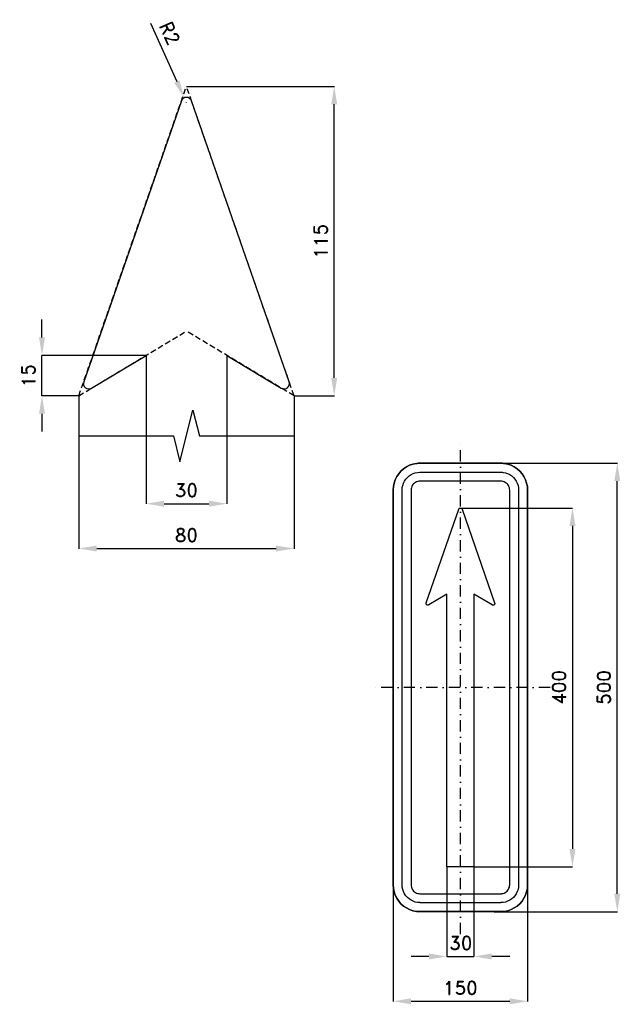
# Model space of a CAD drawing. Header units: millimetres. Extents: x -491 to 1782, y -353 to 745.
import ezdxf

# ---------------------------------------------------------------- set-up
doc = ezdxf.new("R2010")
doc.units = ezdxf.units.MM
doc.header["$LTSCALE"] = 5
doc.linetypes.add('ČERCHOVANÁX2', pattern=[2, 1, -0.5, 0, -0.5])
doc.linetypes.add('ČÁRKOVANÁX2', pattern=[1.5, 1, -0.5])
doc.layers.add('Kóty', color=2, linetype='Continuous')
doc.layers.add('Značka', color=7, linetype='Continuous')
doc.styles.get("Standard").update_dxf_attribs({"font": 'romand.shx', "height": 15})
doc.dimstyles.get("Standard").update_dxf_attribs({"dimtxt": 15, "dimasz": 20, "dimexe": 0.18, "dimexo": 0.0625, "dimgap": 7.5, "dimtad": 1, "dimdec": 0, "dimzin": 0, "dimdsep": 46, "dimtxsty": 'Standard', "dimcen": 0.09, "dimadec": 0, "dimazin": 0, "dimtfac": 1, "dimtdec": 0, "dimtofl": 0, "dimtmove": 0, "dimatfit": 3, "dimfxl": 1, "dimtolj": 1, "dimtzin": 0, "dimarcsym": 0})

# ---------------------------------------------------------------- blocks, each defined once
blk = doc.blocks.new('*D0')
at = {"layer": 'Defpoints', "color": 0, "transparency": 16777216}
for p in [(-75, -214.5140814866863), (75, -214.5140814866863), (74.99999999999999, -350)]:
    blk.add_point(p, dxfattribs=at)
at = {"layer": 'Kóty', "color": 0, "lineweight": -2, "transparency": 16777216}
for p, q in [((-75, -214.5765814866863), (-75.00000000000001, -350.18)), ((75, -214.5765814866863), (74.99999999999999, -350.18)), ((-55.00000000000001, -350), (54.99999999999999, -350))]:
    blk.add_line(p, q, dxfattribs=at)
at = {"layer": 'Kóty', "color": 0, "transparency": 16777216}
for points in [[(-55.00000000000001, -346.6666666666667), (-55.00000000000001, -353.3333333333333), (-75.00000000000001, -350)], [(54.99999999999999, -346.6666666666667), (54.99999999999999, -353.3333333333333), (74.99999999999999, -350)]]:
    blk.add_solid(points, dxfattribs=at)
at = {"layer": 'Kóty', "color": 0, "transparency": 16777216, "insert": (-1.329236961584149e-14, -335), "char_height": 15, "attachment_point": 5}
blk.add_mtext('\\A1;150', dxfattribs=at)
blk = doc.blocks.new('*D1')
at = {"layer": 'Defpoints', "color": 0, "transparency": 16777216}
for p in [(0.001002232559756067, 200.064000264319), (15, -200), (125, -200)]:
    blk.add_point(p, dxfattribs=at)
at = {"layer": 'Kóty', "color": 0, "lineweight": -2, "transparency": 16777216}
for p, q in [((0.06350223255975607, 200.064000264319), (125.1800000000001, 200.064000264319)), ((125.0000000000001, 180.064000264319), (125, -180)), ((15.0625, -200), (125.18, -200))]:
    blk.add_line(p, q, dxfattribs=at)
at = {"layer": 'Kóty', "color": 0, "transparency": 16777216}
for points in [[(121.6666666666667, 180.064000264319), (128.3333333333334, 180.064000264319), (125.0000000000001, 200.064000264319)], [(121.6666666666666, -180), (128.3333333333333, -180), (125, -200)]]:
    blk.add_solid(points, dxfattribs=at)
at = {"layer": 'Kóty', "color": 0, "transparency": 16777216, "insert": (110, 0.03200013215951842), "char_height": 15, "attachment_point": 5, "rotation": 90}
blk.add_mtext('\\A1;400', dxfattribs=at)
blk = doc.blocks.new('*D2')
at = {"layer": 'Defpoints', "color": 0, "transparency": 16777216}
for p in [(37.5, 250), (175, 250), (37.5, -250.12125)]:
    blk.add_point(p, dxfattribs=at)
at = {"layer": 'Kóty', "color": 0, "lineweight": -2, "transparency": 16777216}
for p, q in [((37.5625, 250), (175.18, 250)), ((174.9999999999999, -230.12125), (175, 230)), ((37.5625, -250.12125), (175.1799999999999, -250.12125))]:
    blk.add_line(p, q, dxfattribs=at)
at = {"layer": 'Kóty', "color": 0, "transparency": 16777216}
for points in [[(171.6666666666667, 230), (178.3333333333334, 230), (175, 250)], [(171.6666666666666, -230.12125), (178.3333333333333, -230.12125), (174.9999999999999, -250.12125)]]:
    blk.add_solid(points, dxfattribs=at)
at = {"layer": 'Kóty', "color": 0, "transparency": 16777216, "insert": (160, -0.06062500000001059), "char_height": 15, "attachment_point": 5, "rotation": 90}
blk.add_mtext('\\A1;500', dxfattribs=at)
blk = doc.blocks.new('*D3')
at = {"layer": 'Defpoints', "color": 0, "transparency": 16777216}
for p in [(-350.454598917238, 280.5120422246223), (-260.4545989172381, 280.5120422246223), (-260.4545989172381, 204.8640877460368)]:
    blk.add_point(p, dxfattribs=at)
at = {"layer": 'Kóty', "color": 0, "lineweight": -2, "transparency": 16777216}
for p, q in [((-350.454598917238, 280.4495422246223), (-350.454598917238, 204.6840877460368)), ((-260.4545989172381, 280.4495422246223), (-260.4545989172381, 204.6840877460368)), ((-330.454598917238, 204.8640877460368), (-280.4545989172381, 204.8640877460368))]:
    blk.add_line(p, q, dxfattribs=at)
at = {"layer": 'Kóty', "color": 0, "transparency": 16777216}
for points in [[(-330.454598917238, 208.1974210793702), (-330.454598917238, 201.5307544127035), (-350.454598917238, 204.8640877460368)], [(-280.4545989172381, 208.1974210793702), (-280.4545989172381, 201.5307544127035), (-260.4545989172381, 204.8640877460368)]]:
    blk.add_solid(points, dxfattribs=at)
at = {"layer": 'Kóty', "color": 0, "transparency": 16777216, "insert": (-305.4545989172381, 219.8640877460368), "char_height": 15, "attachment_point": 5}
blk.add_mtext('\\A1;30', dxfattribs=at)
blk = doc.blocks.new('*D4')
at = {"layer": 'Defpoints', "color": 0, "transparency": 16777216}
for p in [(-425.4545989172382, 325.2284526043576), (-185.454598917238, 325.2284526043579), (-185.454598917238, 154.8640877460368)]:
    blk.add_point(p, dxfattribs=at)
at = {"layer": 'Kóty', "color": 0, "lineweight": -2, "transparency": 16777216}
for p, q in [((-425.4545989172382, 325.1659526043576), (-425.4545989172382, 154.6840877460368)), ((-185.454598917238, 325.1659526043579), (-185.454598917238, 154.6840877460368)), ((-405.4545989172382, 154.8640877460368), (-205.454598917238, 154.8640877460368))]:
    blk.add_line(p, q, dxfattribs=at)
at = {"layer": 'Kóty', "color": 0, "transparency": 16777216}
for points in [[(-405.4545989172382, 158.1974210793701), (-405.4545989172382, 151.5307544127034), (-425.4545989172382, 154.8640877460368)], [(-205.454598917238, 158.1974210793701), (-205.454598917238, 151.5307544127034), (-185.454598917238, 154.8640877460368)]]:
    blk.add_solid(points, dxfattribs=at)
at = {"layer": 'Kóty', "color": 0, "transparency": 16777216, "insert": (-305.4545989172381, 169.8640877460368), "char_height": 15, "attachment_point": 5}
blk.add_mtext('\\A1;80', dxfattribs=at)
blk = doc.blocks.new('*D5')
at = {"layer": 'Defpoints', "color": 0, "transparency": 16777216}
for p in [(-350.454598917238, 370.2284526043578), (-466.5220742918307, 325.2284526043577), (-425.454598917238, 325.2284526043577)]:
    blk.add_point(p, dxfattribs=at)
at = {"layer": 'Kóty', "color": 0, "lineweight": -2, "transparency": 16777216}
for p, q in [((-466.5220742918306, 390.2284526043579), (-466.5220742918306, 410.2284526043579)), ((-350.517098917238, 370.2284526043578), (-466.7020742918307, 370.2284526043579)), ((-425.517098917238, 325.2284526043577), (-466.7020742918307, 325.2284526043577)), ((-466.5220742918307, 305.2284526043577), (-466.5220742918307, 285.2284526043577))]:
    blk.add_line(p, q, dxfattribs=at)
at = {"layer": 'Kóty', "color": 0, "transparency": 16777216}
for points in [[(-469.8554076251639, 390.2284526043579), (-463.1887409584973, 390.2284526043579), (-466.5220742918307, 370.2284526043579)], [(-469.855407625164, 305.2284526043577), (-463.1887409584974, 305.2284526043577), (-466.5220742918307, 325.2284526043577)]]:
    blk.add_solid(points, dxfattribs=at)
at = {"layer": 'Kóty', "color": 0, "transparency": 16777216, "insert": (-481.5220742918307, 347.7284526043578), "char_height": 15, "attachment_point": 5, "rotation": 90}
blk.add_mtext('\\A1;15', dxfattribs=at)
blk = doc.blocks.new('*D6')
at = {"layer": 'Defpoints', "color": 0, "transparency": 16777216}
for p in [(-305.4545989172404, 670.2284526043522), (-140.681085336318, 670.2284526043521), (-185.454598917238, 325.1659526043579)]:
    blk.add_point(p, dxfattribs=at)
at = {"layer": 'Kóty', "color": 0, "lineweight": -2, "transparency": 16777216}
for p, q in [((-305.3920989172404, 670.2284526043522), (-140.501085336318, 670.2284526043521)), ((-140.6810853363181, 345.1659526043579), (-140.681085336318, 650.2284526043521)), ((-185.392098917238, 325.1659526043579), (-140.5010853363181, 325.1659526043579))]:
    blk.add_line(p, q, dxfattribs=at)
at = {"layer": 'Kóty', "color": 0, "transparency": 16777216}
for points in [[(-144.0144186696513, 650.2284526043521), (-137.3477520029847, 650.2284526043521), (-140.681085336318, 670.2284526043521)], [(-144.0144186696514, 345.1659526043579), (-137.3477520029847, 345.1659526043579), (-140.6810853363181, 325.1659526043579)]]:
    blk.add_solid(points, dxfattribs=at)
at = {"layer": 'Kóty', "color": 0, "transparency": 16777216, "insert": (-155.6810853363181, 497.697202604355), "char_height": 15, "attachment_point": 5, "rotation": 90}
blk.add_mtext('\\A1;115', dxfattribs=at)
blk = doc.blocks.new('*D7')
at = {"layer": 'Defpoints', "color": 0, "transparency": 16777216}
for p in [(-307.9286894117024, 657.4309164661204), (-305.4545989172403, 651.9647591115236)]:
    blk.add_point(p, dxfattribs=at)
at = {"layer": 'Kóty', "color": 0, "lineweight": -2, "transparency": 16777216}
for p, q in [((-345.6546171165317, 740.7810839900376), (-316.1756577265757, 675.651440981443)), ((-305.5445989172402, 651.9647591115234), (-305.3645989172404, 651.9647591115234)), ((-305.4545989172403, 651.8747591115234), (-305.4545989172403, 652.0547591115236))]:
    blk.add_line(p, q, dxfattribs=at)
at = {"layer": 'Kóty', "color": 0, "transparency": 16777216}
blk.add_solid([(-313.1389036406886, 677.0259357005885), (-319.2124118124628, 674.2769462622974), (-307.9286894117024, 657.4309164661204)], dxfattribs=at)
at = {"layer": 'Kóty', "color": 0, "transparency": 16777216, "insert": (-324.0367899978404, 729.3965187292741), "char_height": 15, "attachment_point": 5, "rotation": 294.35244422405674}
blk.add_mtext('\\A1;R2', dxfattribs=at)

msp = doc.modelspace()

# ---------------------------------------------------------------- linework, layer by layer
at = {"layer": 'Kóty'}
for p, q in [((-15, -200.0625), (-15.00000000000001, -300.18)), ((15.0625, -200.0625), (15.06249999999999, -300.18)), ((-35.00000000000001, -300), (-55.00000000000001, -300)), ((55.06249999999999, -300), (35.06249999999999, -300))]:
    msp.add_line(p, q, dxfattribs=at)
for points in [[(-466.5220742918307, 325.2284526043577), (-466.5269391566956, 370.1992634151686)], [(-15.00000000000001, -300), (15.06249999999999, -300)]]:
    msp.add_lwpolyline(points, dxfattribs=at)
for points in [[(-35.00000000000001, -296.6666666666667), (-35.00000000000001, -303.3333333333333), (-15.00000000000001, -300)], [(35.06249999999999, -296.6666666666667), (35.06249999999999, -303.3333333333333), (15.06249999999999, -300)]]:
    msp.add_solid(points, dxfattribs=at)
at = {"layer": 'Značka', "color": 6, "linetype": 'ČÁRKOVANÁX2', "ltscale": 1.25}
for p, q in [((-425.4545989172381, 325.2284526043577), (-305.4545989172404, 670.2284526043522)), ((-185.454598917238, 325.2284526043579), (-305.4545989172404, 670.2284526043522)), ((-425.454598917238, 325.2284526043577), (-305.4545989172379, 397.2284526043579)), ((-185.454598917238, 325.2284526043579), (-305.454598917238, 397.2284526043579))]:
    msp.add_line(p, q, dxfattribs=at)
at = {"layer": 'Značka', "color": 5}
for p, q in [((-350.454598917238, 370.2284526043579), (-350.454598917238, 280.5120422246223)), ((-260.454598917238, 370.2284526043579), (-260.4545989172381, 280.5120422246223))]:
    msp.add_line(p, q, dxfattribs=at)
at = {"layer": 'Značka', "color": 7}
for p, q in [((-425.4545989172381, 280.5120422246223), (-319.8546023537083, 280.5120422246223)), ((-291.054595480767, 280.5120422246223), (-185.454598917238, 280.5120422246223))]:
    msp.add_line(p, q, dxfattribs=at)
at = {"layer": 'Značka', "color": 5}
for points in [[(-260.454598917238, 370.2284526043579), (-199.6452375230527, 333.7428357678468, 0.7011362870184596), (-190.8912822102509, 340.8589170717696), (-299.7876181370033, 653.9358828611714, 0.7109387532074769), (-311.1215796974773, 653.935882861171), (-420.0179156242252, 340.8589170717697, 0.7011362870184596), (-411.2639603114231, 333.7428357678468), (-350.454598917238, 370.2284526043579)], [(-45, -250), (-45.10000000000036, -250), (-45.20000000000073, -249.999, -0.0321632), (-49.10000000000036, -249.728), (-52.89999999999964, -248.937), (-56.60000000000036, -247.692), (-60.10000000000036, -245.941), (-63.29999999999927, -243.785), (-66.20000000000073, -241.213), (-68.79999999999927, -238.302), (-70.89999999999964, -235.068), (-72.70000000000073, -231.595), (-73.89999999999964, -227.916), (-74.70000000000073, -224.108), (-75, -220.236), (-75, -220.118), (-75, -220), (-75, 220), (-75, 220.1180000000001), (-75, 220.236), (-74.70000000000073, 224.109), (-73.89999999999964, 227.9159999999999), (-72.70000000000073, 231.5980000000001), (-70.89999999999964, 235.068), (-68.79999999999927, 238.3009999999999), (-66.20000000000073, 241.2130000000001), (-63.29999999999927, 243.788), (-60.10000000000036, 245.941), (-56.60000000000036, 247.6799999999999), (-52.89999999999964, 248.937), (-49.10000000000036, 249.741, -0.0367427), (-45.20000000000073, 249.999), (-45.10000000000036, 250), (-45, 250), (45, 250), (45.10000000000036, 250), (45.20000000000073, 249.999, -0.0321652), (49.10000000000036, 249.7280000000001), (52.89999999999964, 248.937), (56.60000000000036, 247.692), (60.10000000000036, 245.941), (63.29999999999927, 243.785), (66.20000000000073, 241.2130000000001), (68.79999999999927, 238.302), (70.89999999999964, 235.068), (72.70000000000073, 231.595), (73.89999999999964, 227.9159999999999), (74.70000000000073, 224.1080000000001), (75, 220.236), (75, 220.1180000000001), (75, 220), (75, -220), (75, -220.118), (75, -220.236), (74.70000000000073, -224.109), (73.89999999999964, -227.916), (72.70000000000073, -231.598), (70.89999999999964, -235.068), (68.79999999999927, -238.301), (66.20000000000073, -241.213), (63.29999999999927, -243.788), (60.10000000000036, -245.941), (56.60000000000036, -247.68), (52.89999999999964, -248.937), (49.10000000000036, -249.741, -0.0367388), (45.20000000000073, -249.999), (45.10000000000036, -250), (45, -250), (-45, -250)], [(-45, -250), (45, -250), (45.10000000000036, -250), (45.20000000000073, -249.999, 0.0321632), (49.10000000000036, -249.728), (52.89999999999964, -248.937), (56.60000000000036, -247.692), (60.10000000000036, -245.941), (63.29999999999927, -243.785), (66.20000000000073, -241.213), (68.79999999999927, -238.302), (70.89999999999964, -235.068), (72.70000000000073, -231.595), (73.89999999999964, -227.916), (74.70000000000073, -224.108), (75, -220.236), (75, -220.118), (75, -220), (75, 220), (75, 220.1180000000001), (75, 220.236), (74.70000000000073, 224.109), (73.89999999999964, 227.9159999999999), (72.70000000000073, 231.5980000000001), (70.89999999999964, 235.068), (68.79999999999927, 238.3009999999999), (66.20000000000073, 241.2130000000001), (63.29999999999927, 243.788), (60.10000000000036, 245.941), (56.60000000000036, 247.6799999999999), (52.89999999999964, 248.937), (49.10000000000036, 249.741, 0.0367427), (45.20000000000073, 249.999), (45.10000000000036, 250), (45, 250), (-45, 250), (-45.10000000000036, 250), (-45.20000000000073, 249.999, 0.0321652), (-49.10000000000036, 249.7280000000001), (-52.89999999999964, 248.937), (-56.60000000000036, 247.692), (-60.10000000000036, 245.941), (-63.29999999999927, 243.785), (-66.20000000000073, 241.2130000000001), (-68.79999999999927, 238.302), (-70.89999999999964, 235.068), (-72.70000000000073, 231.595), (-73.89999999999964, 227.9159999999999), (-74.70000000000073, 224.1080000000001), (-75, 220.236), (-75, 220.1180000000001), (-75, 220), (-75, -220), (-75, -220.118), (-75, -220.236), (-74.70000000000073, -224.109), (-73.89999999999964, -227.916), (-72.70000000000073, -231.598), (-70.89999999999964, -235.068), (-68.79999999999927, -238.301), (-66.20000000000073, -241.213), (-63.29999999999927, -243.788), (-60.10000000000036, -245.941), (-56.60000000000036, -247.68), (-52.89999999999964, -248.937), (-49.10000000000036, -249.741, 0.0367388), (-45.20000000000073, -249.999), (-45.10000000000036, -250), (-45, -250)], [(-45, -240), (-45.10000000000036, -240), (-45.20000000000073, -239.999, -0.0321908), (-47.70000000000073, -239.818), (-50.29999999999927, -239.291), (-52.70000000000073, -238.461), (-55, -237.294), (-57.20000000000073, -235.857), (-59.10000000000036, -234.142), (-60.89999999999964, -232.201), (-62.29999999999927, -230.045), (-63.5, -227.73), (-64.29999999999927, -225.277), (-64.79999999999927, -222.738), (-65, -220.157), (-65, -220.079), (-65, -220), (-65, 220), (-65, 220.0790000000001), (-65, 220.1569999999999), (-64.79999999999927, 222.74), (-64.29999999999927, 225.2769999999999), (-63.5, 227.732), (-62.29999999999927, 230.045), (-60.89999999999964, 232.201), (-59.10000000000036, 234.1419999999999), (-57.20000000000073, 235.859), (-55, 237.294), (-52.70000000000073, 238.453), (-50.29999999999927, 239.2909999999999), (-47.70000000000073, 239.827), (-45.20000000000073, 239.999), (-45.10000000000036, 240), (-45, 240), (45, 240), (45.10000000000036, 240), (45.20000000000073, 239.999, -0.0321908), (47.70000000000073, 239.818), (50.29999999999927, 239.2909999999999), (52.70000000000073, 238.461), (55, 237.294), (57.20000000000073, 235.857), (59.10000000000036, 234.1419999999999), (60.89999999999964, 232.201), (62.29999999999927, 230.045), (63.5, 227.73), (64.29999999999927, 225.2769999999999), (64.79999999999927, 222.7380000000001), (65, 220.1569999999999), (65, 220.0790000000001), (65, 220), (65, -220), (65, -220.079), (65, -220.157), (64.79999999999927, -222.74), (64.29999999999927, -225.277), (63.5, -227.732), (62.29999999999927, -230.045), (60.89999999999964, -232.201), (59.10000000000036, -234.142), (57.20000000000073, -235.859), (55, -237.294), (52.70000000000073, -238.453), (50.29999999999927, -239.291), (47.70000000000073, -239.827), (45.20000000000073, -239.999), (45.10000000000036, -240), (45, -240), (-45, -240)], [(-45, -230), (45, -230), (45, -230), (45.10000000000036, -230, 0.0321082), (46.39999999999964, -229.909), (47.60000000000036, -229.646), (48.89999999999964, -229.231), (50, -228.647), (51.10000000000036, -227.928), (52.10000000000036, -227.071), (52.89999999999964, -226.101), (53.60000000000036, -225.023), (54.20000000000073, -223.865), (54.60000000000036, -222.639), (54.89999999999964, -221.369), (55, -220.079), (55, -220.039), (55, -220), (55, 220), (55, 220.039), (55, 220.0790000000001), (54.89999999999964, 221.37), (54.60000000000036, 222.639), (54.20000000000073, 223.866), (53.60000000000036, 225.023), (52.89999999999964, 226.1), (52.10000000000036, 227.071), (51.10000000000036, 227.929), (50, 228.6469999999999), (48.89999999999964, 229.227), (47.60000000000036, 229.646), (46.39999999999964, 229.914), (45.10000000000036, 230), (45, 230), (45, 230), (-45, 230), (-45, 230), (-45.10000000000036, 230, 0.032114), (-46.39999999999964, 229.909), (-47.60000000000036, 229.646), (-48.89999999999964, 229.231), (-50, 228.6469999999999), (-51.10000000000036, 227.928), (-52.10000000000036, 227.071), (-52.89999999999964, 226.101), (-53.60000000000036, 225.023), (-54.20000000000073, 223.865), (-54.60000000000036, 222.639), (-54.89999999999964, 221.369), (-55, 220.0790000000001), (-55, 220.039), (-55, 220), (-55, -220), (-55, -220.039), (-55, -220.079), (-54.89999999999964, -221.37), (-54.60000000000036, -222.639), (-54.20000000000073, -223.866), (-53.60000000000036, -225.023), (-52.89999999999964, -226.1), (-52.10000000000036, -227.071), (-51.10000000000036, -227.929), (-50, -228.647), (-48.89999999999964, -229.227), (-47.60000000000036, -229.646), (-46.39999999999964, -229.914), (-45.10000000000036, -230), (-45, -230), (-45, -230)], [(15, 74), (15, -200), (-15, -200), (-15, 74), (-15, 104.1489999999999), (-35.26999999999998, 91.98700000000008), (-35.36000000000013, 91.94000000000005), (-35.44000000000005, 91.89499999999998), (-35.80999999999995, 91.75999999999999), (-36.19999999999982, 91.70499999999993, -0.06505880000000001), (-36.67999999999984, 91.73599999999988), (-37.15000000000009, 91.89100000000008), (-37.55999999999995, 92.14800000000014), (-37.90000000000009, 92.50199999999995), (-38.13999999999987, 92.92399999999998), (-38.26999999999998, 93.394), (-38.30000000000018, 93.78600000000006), (-38.23999999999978, 94.17100000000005), (-38.2199999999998, 94.26600000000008), (-38.19000000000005, 94.35899999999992), (-1.889999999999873, 198.7180000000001), (-1.849999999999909, 198.8099999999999), (-1.809999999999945, 198.9009999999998), (-1.619999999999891, 199.242), (-1.349999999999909, 199.5360000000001), (-0.9499999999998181, 199.8240000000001), (-0.4899999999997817, 200), (0, 200.0639999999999, -0.0652948), (0.4899999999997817, 200), (0.9499999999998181, 199.8240000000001), (1.349999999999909, 199.5360000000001), (1.619999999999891, 199.2429999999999), (1.809999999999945, 198.9009999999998), (1.849999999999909, 198.8099999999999), (1.889999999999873, 198.7180000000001), (38.19000000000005, 94.35899999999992), (38.2199999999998, 94.26499999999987), (38.23999999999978, 94.17100000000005), (38.30000000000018, 93.78500000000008), (38.26999999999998, 93.394), (38.13999999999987, 92.92399999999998), (37.90000000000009, 92.50199999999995), (37.55999999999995, 92.14699999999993), (37.15000000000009, 91.89100000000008), (36.67999999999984, 91.73700000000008), (36.19999999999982, 91.70499999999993), (35.80999999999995, 91.75900000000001), (35.44000000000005, 91.89499999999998), (35.36000000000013, 91.93900000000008), (35.26999999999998, 91.98700000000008), (15, 104.1489999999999), (15, 74)]]:
    msp.add_lwpolyline(points, format="xyb", dxfattribs=at)
at = {"layer": 'Značka', "color": 7}
msp.add_lwpolyline([(-319.8546023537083, 280.5120422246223), (-312.6545714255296, 251.7120353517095), (-298.2546264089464, 309.3120490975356), (-291.054595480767, 280.5120422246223)], dxfattribs=at)
at = {"layer": 'Značka', "color": 6, "linetype": 'ČERCHOVANÁX2', "ltscale": 2.5}
for points in [[(-1.683889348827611e-14, -275), (1.683889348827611e-14, 275)], [(100, -6.123233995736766e-15), (-100, 6.123233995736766e-15)]]:
    msp.add_lwpolyline(points, dxfattribs=at)

# ---------------------------------------------------------------- texts
at = {"layer": 'Kóty', "insert": (0.5413194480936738, -285), "char_height": 15, "attachment_point": 5}
msp.add_mtext('\\A1;30', dxfattribs=at)

# ---------------------------------------------------------------- dimensions: what is measured, and where the dimension line sits
at = {"layer": 'Kóty'}
dim = msp.add_radius_dim(center=(-305.4545989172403, 651.9647591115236), mpoint=(-307.9286894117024, 657.4309164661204), text='R2', dimstyle='Standard', dxfattribs=at)
dim.commit()
dim.dimension.update_dxf_attribs({"geometry": '*D7', "text_midpoint": (-337.7021833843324, 723.2112924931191), "dimtype": 164})
for base, p1, p2, text, picture, middle in [((-140.681085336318, 670.2284526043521), (-185.454598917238, 325.1659526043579), (-305.4545989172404, 670.2284526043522), '115', '*D6', (-155.6810853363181, 497.697202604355)), ((-466.5220742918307, 325.2284526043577), (-350.454598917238, 370.2284526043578), (-425.454598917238, 325.2284526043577), '15', '*D5', (-481.5220742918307, 347.7284526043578))]:
    dim = msp.add_linear_dim(base=base, p1=p1, p2=p2, angle=90, text=text, dimstyle='Standard', dxfattribs=at)
    dim.commit()
    dim.dimension.update_dxf_attribs({"geometry": picture, "text_midpoint": middle})
for base, p1, p2, text, picture, middle in [((-185.454598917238, 154.8640877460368), (-425.4545989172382, 325.2284526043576), (-185.454598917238, 325.2284526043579), '80', '*D4', (-305.4545989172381, 169.8640877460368)), ((-260.4545989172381, 204.8640877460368), (-350.454598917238, 280.5120422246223), (-260.4545989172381, 280.5120422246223), '30', '*D3', (-305.4545989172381, 219.8640877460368))]:
    dim = msp.add_linear_dim(base=base, p1=p1, p2=p2, text=text, dimstyle='Standard', dxfattribs=at)
    dim.commit()
    dim.dimension.update_dxf_attribs({"geometry": picture, "text_midpoint": middle})
for base, p1, p2, picture, middle in [((175, 250), (37.5, -250.12125), (37.5, 250), '*D2', (160, -0.06062500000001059)), ((125, -200), (0.001002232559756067, 200.064000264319), (15, -200), '*D1', (110, 0.03200013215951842))]:
    dim = msp.add_linear_dim(base=base, p1=p1, p2=p2, angle=90, dimstyle='Standard', dxfattribs=at)
    dim.commit()
    dim.dimension.update_dxf_attribs({"geometry": picture, "text_midpoint": middle})
dim = msp.add_linear_dim(base=(74.99999999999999, -350), p1=(-75, -214.5140814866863), p2=(75, -214.5140814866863), dimstyle='Standard', dxfattribs=at)
dim.commit()
dim.dimension.update_dxf_attribs({"geometry": '*D0', "text_midpoint": (-1.329236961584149e-14, -335)})

doc.saveas('drawing.dxf')
